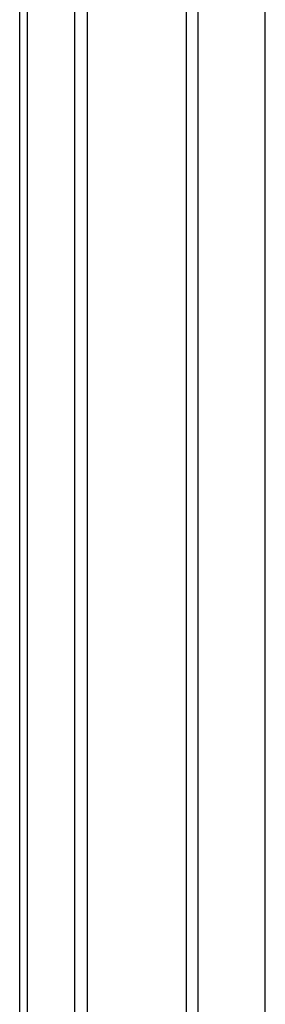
# Model space of a CAD drawing. Header units: inches. Extents: x 17 to 428, y 46 to 203.
# Tile 90 of 110: x 390.012 to 390.945, y 167.501 to 171.248. Entities that reach past the tile are written whole.
import ezdxf

# ---------------------------------------------------------------- set-up
doc = ezdxf.new("R2010")
doc.units = ezdxf.units.IN
doc.header["$MEASUREMENT"] = 0
doc.layers.add('Visible Edges(ANSI)', color=7, linetype='Continuous', lineweight=25)
doc.layers.add('Visible Tangent Edges(ANSI)', color=7, linetype='Continuous', lineweight=25)

msp = doc.modelspace()

# ---------------------------------------------------------------- linework, layer by layer
at = {"layer": 'Visible Edges(ANSI)'}
for p, q in [((390.0118, 155.8506), (390.0118, 178.9724)), ((390.2694, 155.6111), (390.2694, 178.9788)), ((390.2213, 155.5834), (390.2213, 178.9511)), ((390.9451, 155.1666), (390.9451, 178.5343))]:
    msp.add_line(p, q, dxfattribs=at)
at = {"layer": 'Visible Tangent Edges(ANSI)'}
for p, q in [((390.6448, 179.274), (390.6448, 156.2145)), ((390.6886, 179.1915), (390.6886, 156.2971)), ((390.0407, 155.7352), (390.0407, 179.0072))]:
    msp.add_line(p, q, dxfattribs=at)

doc.saveas('drawing.dxf')
